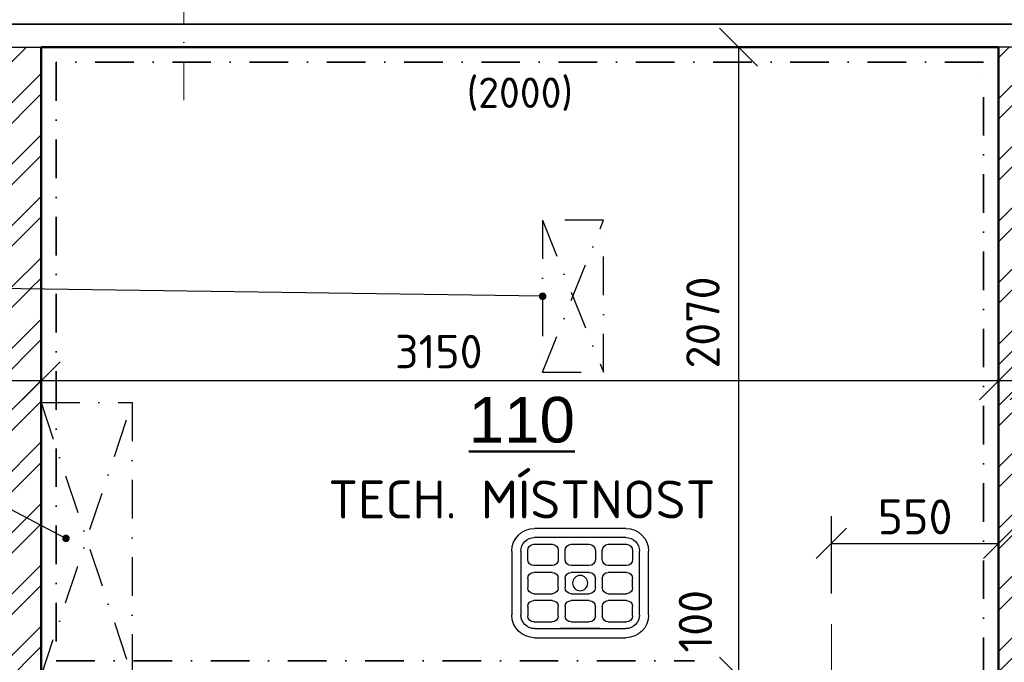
# Model space of a CAD drawing. Header units: millimetres. Extents: x -118752 to 407724, y -73278 to 155058.
# Tile 150 of 256: x 90904 to 94143, y 66609 to 68723. Entities that reach past the tile are written whole.
import ezdxf
from ezdxf.enums import TextEntityAlignment as Align

# ---------------------------------------------------------------- set-up
doc = ezdxf.new("R2010")
doc.units = ezdxf.units.MM
doc.header["$LTSCALE"] = 10
doc.linetypes.add('DASHDOT', pattern=[25.4, 12.7, -6.35, 0, -6.35])
doc.layers.add('CA_vylevka s mrizi (45x36)', color=7, linetype='Continuous')
doc.layers.add('IN_SANITA', color=7, linetype='Continuous')
for name, color, linetype, lineweight in [('CKDVERE_OSY', 1, 'Continuous', 18), ('CKKOTY', 3, 'Continuous', 25), ('CKOBKLAD_POPIS', 3, 'Continuous', 25), ('CKPOPISM', 6, 'Continuous', 50), ('CKPOPISM_POPIS', 3, 'Continuous', 25), ('CKPROSTUPY_NADROVINOU', 7, 'DASHDOT', 30), ('CKRASTR', 7, 'DASHDOT', 15), ('CKSTENY_PODROVINOU', 7, 'Continuous', 25), ('CKSTENY_REZ', 6, 'Continuous', 50), ('CKTEXTY_MALE', 3, 'Continuous', 18), ('obklady', 4, 'DASHDOT', 35), ('srafy', 7, 'Continuous', 18)]:
    doc.layers.add(name, color=color, linetype=linetype, lineweight=lineweight)
doc.styles.add('Arial', font='arial.ttf', dxfattribs={"width": 0.8})
doc.styles.get("Standard").update_dxf_attribs({"font": 'isocpeur.ttf'})
doc.dimstyles.new('CADKON', dxfattribs={"dimscale": 50, "dimtxt": 2.2, "dimasz": 2.5, "dimexe": 1.8, "dimexo": 5, "dimgap": 0.6, "dimtad": 1, "dimrnd": 1, "dimtxsty": 'Standard', "dimblk1": 'OBLIQUE', "dimblk2": 'OBLIQUE', "dimsah": 1, "dimcen": 2.5, "dimadec": 1, "dimazin": 2, "dimtfac": 1, "dimtdec": 4, "dimtix": 1, "dimtmove": 2, "dimatfit": 3, "dimldrblk": 'OPEN30', "dimfxl": 5, "dimfxlon": 1, "dimtolj": 1, "dimarcsym": 0})
doc.dimstyles.new('CADKON obrazky', dxfattribs={"dimscale": 50, "dimtxt": 2.2, "dimasz": 2.5, "dimexe": 1.8, "dimexo": 2, "dimgap": 0.6, "dimtad": 1, "dimrnd": 1, "dimtxsty": 'Standard', "dimblk1": 'OBLIQUE', "dimblk2": 'OBLIQUE', "dimsah": 1, "dimcen": 2.5, "dimadec": 1, "dimazin": 2, "dimtfac": 1, "dimtdec": 4, "dimtix": 1, "dimtmove": 2, "dimatfit": 3, "dimldrblk": 'OPEN30', "dimfxl": 5, "dimfxlon": 1, "dimtolj": 1, "dimarcsym": 0})
doc.dimstyles.new('CADKON$7', dxfattribs={"dimscale": 100, "dimtxt": 2.5, "dimasz": 2.5, "dimexe": 1.8, "dimexo": 5, "dimgap": 0.6, "dimtad": 1, "dimrnd": 1, "dimtxsty": 'Standard', "dimblk1": 'OBLIQUE', "dimblk2": 'OBLIQUE', "dimsah": 1, "dimcen": 2.5, "dimadec": 1, "dimazin": 2, "dimtfac": 1, "dimtdec": 4, "dimtix": 1, "dimtmove": 0, "dimatfit": 3, "dimldrblk": 'DOTSMALL', "dimfxl": 5, "dimfxlon": 1, "dimtfill": 1, "dimtolj": 1, "dimarcsym": 0})

# ---------------------------------------------------------------- blocks, each defined once
blk = doc.blocks.new('_OBLIQUE')
at = {"color": 0, "linetype": 'ByBlock'}
blk.add_line((-0.5, -0.5), (0.5, 0.5), dxfattribs=at)
blk = doc.blocks.new('*D7869')
at = {"layer": 'CKKOTY', "color": 0, "lineweight": -2}
for p, q in [((94124.4, 67784.6), (94124.4, 67444.6)), ((94224.4, 67784.6), (94224.4, 67444.6)), ((94224.4, 67534.6), (94124.4, 67534.6))]:
    blk.add_line(p, q, dxfattribs=at)
at = {"layer": 'Defpoints', "color": 0}
for p in [(94124.4, 68633.2), (94224.4, 68633.2), (94124.4, 67534.6)]:
    blk.add_point(p, dxfattribs=at)
at = {"layer": 'CKKOTY', "color": 0, "lineweight": -2, "xscale": 125, "yscale": 125, "zscale": 125, "rotation": 180}
blk.add_blockref('_OBLIQUE', (94124.4, 67534.6), dxfattribs=at)
at = {"layer": 'CKKOTY', "color": 0, "lineweight": -2, "xscale": 125, "yscale": 125, "zscale": 125}
blk.add_blockref('_OBLIQUE', (94224.4, 67534.6), dxfattribs=at)
at = {"layer": 'CKKOTY', "color": 0, "insert": (94354, 67693.6), "char_height": 110, "attachment_point": 5}
blk.add_mtext('\\A1;100', dxfattribs=at)
blk = doc.blocks.new('_Open30')
at = {"color": 0, "lineweight": -2}
for p, q in [((-1, 0.268), (0, 0)), ((0, 0), (-1, -0.268)), ((0, 0), (-1, 0))]:
    blk.add_line(p, q, dxfattribs=at)
blk = doc.blocks.new('*D7870')
at = {"layer": 'CKKOTY', "color": 0, "lineweight": -2}
for p, q in [((90974.4, 67784.6), (90974.4, 67444.6)), ((94124.4, 67784.6), (94124.4, 67444.6)), ((94124.4, 67534.6), (90974.4, 67534.6))]:
    blk.add_line(p, q, dxfattribs=at)
at = {"layer": 'Defpoints', "color": 0}
for p in [(90974.4, 68633.2), (94124.4, 68633.2), (90974.4, 67534.6)]:
    blk.add_point(p, dxfattribs=at)
at = {"layer": 'CKKOTY', "color": 0, "lineweight": -2, "xscale": 125, "yscale": 125, "zscale": 125, "rotation": 180}
blk.add_blockref('_OBLIQUE', (90974.4, 67534.6), dxfattribs=at)
at = {"layer": 'CKKOTY', "color": 0, "lineweight": -2, "xscale": 125, "yscale": 125, "zscale": 125}
blk.add_blockref('_OBLIQUE', (94124.4, 67534.6), dxfattribs=at)
at = {"layer": 'CKKOTY', "color": 0, "insert": (92282.8, 67631.2), "char_height": 110, "attachment_point": 5}
blk.add_mtext('\\A1;3150', dxfattribs=at)
blk = doc.blocks.new('*D7871')
at = {"layer": 'CKKOTY', "color": 0, "lineweight": -2}
for p, q in [((90774.4, 67784.6), (90774.4, 67444.6)), ((90974.4, 67784.6), (90974.4, 67444.6)), ((90974.4, 67534.6), (90774.4, 67534.6))]:
    blk.add_line(p, q, dxfattribs=at)
at = {"layer": 'Defpoints', "color": 0}
for p in [(90774.4, 68633.2), (90974.4, 68633.2), (90774.4, 67534.6)]:
    blk.add_point(p, dxfattribs=at)
at = {"layer": 'CKKOTY', "color": 0, "lineweight": -2, "xscale": 125, "yscale": 125, "zscale": 125, "rotation": 180}
blk.add_blockref('_OBLIQUE', (90774.4, 67534.6), dxfattribs=at)
at = {"layer": 'CKKOTY', "color": 0, "lineweight": -2, "xscale": 125, "yscale": 125, "zscale": 125}
blk.add_blockref('_OBLIQUE', (90974.4, 67534.6), dxfattribs=at)
at = {"layer": 'CKKOTY', "color": 0, "insert": (90564.9, 67671.6), "char_height": 110, "attachment_point": 5}
blk.add_mtext('\\A1;200', dxfattribs=at)
blk = doc.blocks.new('*D7873')
at = {"layer": 'CKKOTY', "color": 0, "lineweight": -2}
for p, q in [((93518.4, 68633.2), (93178.4, 68633.2)), ((93268.4, 68633.2), (93268.4, 66563.2)), ((93518.4, 66563.2), (93178.4, 66563.2))]:
    blk.add_line(p, q, dxfattribs=at)
at = {"layer": 'Defpoints', "color": 0}
for p in [(94124.4, 68633.2), (93268.4, 66563.2), (94124.4, 66563.2)]:
    blk.add_point(p, dxfattribs=at)
at = {"layer": 'CKKOTY', "color": 0, "lineweight": -2, "xscale": 125, "yscale": 125, "zscale": 125}
for p, rotation in [((93268.4, 68633.2), 90), ((93268.4, 66563.2), 270)]:
    blk.add_blockref('_OBLIQUE', p, dxfattribs=dict(at, rotation=rotation))
at = {"layer": 'CKKOTY', "color": 0, "insert": (93151.6, 67726.9), "char_height": 110, "attachment_point": 5, "rotation": 90}
blk.add_mtext('\\A1;2070', dxfattribs=at)
blk = doc.blocks.new('_Open90')
at = {"color": 0, "lineweight": -2}
for p, q in [((-0.5, 0.5), (0, 0)), ((0, 0), (-1, 0)), ((0, 0), (-0.5, -0.5))]:
    blk.add_line(p, q, dxfattribs=at)
blk = doc.blocks.new('*D7874')
at = {"layer": 'CKKOTY', "color": 0, "lineweight": -2}
for p, q in [((93518.4, 66563.2), (93178.4, 66563.2)), ((93268.4, 66563.2), (93268.4, 66463.2)), ((93074.4, 66463.2), (93178.4, 66463.2))]:
    blk.add_line(p, q, dxfattribs=at)
at = {"layer": 'Defpoints', "color": 0}
for p in [(94124.4, 66563.2), (93268.4, 66463.2), (93574.4, 66463.2)]:
    blk.add_point(p, dxfattribs=at)
at = {"layer": 'CKKOTY', "color": 0, "lineweight": -2, "xscale": 125, "yscale": 125, "zscale": 125}
for p, rotation in [((93268.4, 66563.2), 90), ((93268.4, 66463.2), 270)]:
    blk.add_blockref('_OBLIQUE', p, dxfattribs=dict(at, rotation=rotation))
at = {"layer": 'CKKOTY', "color": 0, "insert": (93127, 66743.9), "char_height": 110, "attachment_point": 5, "rotation": 90}
blk.add_mtext('\\A1;100', dxfattribs=at)
blk = doc.blocks.new('*D8677')
at = {"layer": 'CKKOTY', "color": 0, "lineweight": -2}
for p, q in [((93574.4, 66834.7), (93574.4, 67089.9)), ((94124.4, 66834.7), (94124.4, 67089.9)), ((93574.4, 66999.9), (94124.4, 66999.9))]:
    blk.add_line(p, q, dxfattribs=at)
at = {"layer": 'Defpoints', "color": 0}
for p in [(94124.4, 66999.9), (93574.4, 66734.7), (94124.4, 66734.7)]:
    blk.add_point(p, dxfattribs=at)
at = {"layer": 'CKKOTY', "color": 0, "lineweight": -2, "xscale": 100, "yscale": 100, "zscale": 100, "rotation": 180}
blk.add_blockref('_OBLIQUE', (93574.4, 66999.9), dxfattribs=at)
at = {"layer": 'CKKOTY', "color": 0, "lineweight": -2, "xscale": 100, "yscale": 100, "zscale": 100}
blk.add_blockref('_OBLIQUE', (94124.4, 66999.9), dxfattribs=at)
at = {"layer": 'CKKOTY', "color": 0, "insert": (93849.4, 67087.4), "char_height": 115, "attachment_point": 5}
blk.add_mtext('\\A1;550', dxfattribs=at)
blk = doc.blocks.new('vylevka s mrizi (45x36)_P')
at = {"layer": 'CA_vylevka s mrizi (45x36)', "linetype": 'ByBlock'}
for p, q in [((-0.1424, -0.03), (0.1576, -0.03)), ((-0.1424, -0.06), (0.1576, -0.06)), ((-0.0849, -0.0825), (-0.1449, -0.0825)), ((0.0376, -0.0825), (-0.0224, -0.0825)), ((0.1601, -0.0825), (0.1001, -0.0825)), ((-0.2174, -0.315), (-0.2174, -0.105)), ((-0.1874, -0.315), (-0.1874, -0.105)), ((-0.1649, -0.1025), (-0.1649, -0.1325)), ((-0.0649, -0.1325), (-0.0649, -0.1025)), ((-0.0424, -0.1025), (-0.0424, -0.1325)), ((0.0576, -0.1325), (0.0576, -0.1025)), ((0.0801, -0.1025), (0.0801, -0.1325)), ((0.1801, -0.1325), (0.1801, -0.1025)), ((0.2026, -0.105), (0.2026, -0.315)), ((0.2326, -0.105), (0.2326, -0.315)), ((-0.1449, -0.1525), (-0.0849, -0.1525)), ((-0.0224, -0.1525), (0.0376, -0.1525)), ((0.1001, -0.1525), (0.1601, -0.1525)), ((-0.1449, -0.175), (-0.0849, -0.175)), ((-0.0224, -0.175), (0.0376, -0.175)), ((0.1001, -0.175), (0.1601, -0.175)), ((-0.1649, -0.225), (-0.1649, -0.195)), ((-0.0649, -0.195), (-0.0649, -0.225)), ((-0.0424, -0.225), (-0.0424, -0.195)), ((0.0576, -0.195), (0.0576, -0.225)), ((0.0801, -0.225), (0.0801, -0.195)), ((0.1801, -0.195), (0.1801, -0.225)), ((-0.0849, -0.245), (-0.1449, -0.245)), ((0.0376, -0.245), (-0.0224, -0.245)), ((0.1601, -0.245), (0.1001, -0.245)), ((-0.1649, -0.3175), (-0.1649, -0.2875)), ((-0.1449, -0.2675), (-0.0849, -0.2675)), ((-0.0649, -0.2875), (-0.0649, -0.3175)), ((-0.0424, -0.3175), (-0.0424, -0.2875)), ((-0.0224, -0.2675), (0.0376, -0.2675)), ((0.0576, -0.2875), (0.0576, -0.3175)), ((0.0801, -0.3175), (0.0801, -0.2875)), ((0.1001, -0.2675), (0.1601, -0.2675)), ((0.1801, -0.2875), (0.1801, -0.3175)), ((-0.0849, -0.3375), (-0.1449, -0.3375)), ((0.0376, -0.3375), (-0.0224, -0.3375)), ((0.1601, -0.3375), (0.1001, -0.3375)), ((0.1576, -0.36), (-0.1424, -0.36)), ((0.0726, -0.36), (-0.0574, -0.36)), ((-0.0574, -0.36), (0.0726, -0.36)), ((-0.0574, -0.36), (-0.0574, -0.36)), ((0.0726, -0.36), (0.0726, -0.36)), ((0.1576, -0.39), (-0.1424, -0.39))]:
    blk.add_line(p, q, dxfattribs=at)
blk.add_circle((0.0076, -0.21), 0.025, dxfattribs=at)
for centre, radius, start, end in [((-0.1424, -0.105), 0.075, 90, 180), ((0.1576, -0.105), 0.075, 0, 90), ((-0.1424, -0.105), 0.045, 90, 180), ((0.1576, -0.105), 0.045, 0, 90), ((-0.1449, -0.1025), 0.02, 90, 180), ((-0.0849, -0.1025), 0.02, 0, 90), ((-0.0224, -0.1025), 0.02, 90, 180), ((0.0376, -0.1025), 0.02, 0, 90), ((0.1001, -0.1025), 0.02, 90, 180), ((0.1601, -0.1025), 0.02, 0, 90), ((-0.1449, -0.1325), 0.02, 180, 270), ((-0.0849, -0.1325), 0.02, 270, 0), ((-0.0224, -0.1325), 0.02, 180, 270), ((0.0376, -0.1325), 0.02, 270, 0), ((0.1001, -0.1325), 0.02, 180, 270), ((0.1601, -0.1325), 0.02, 270, 0), ((-0.1449, -0.195), 0.02, 90, 180), ((-0.0849, -0.195), 0.02, 0, 90), ((-0.0224, -0.195), 0.02, 90, 180), ((0.0376, -0.195), 0.02, 0, 90), ((0.1001, -0.195), 0.02, 90, 180), ((0.1601, -0.195), 0.02, 0, 90), ((-0.1449, -0.225), 0.02, 180, 270), ((-0.0849, -0.225), 0.02, 270, 0), ((-0.0224, -0.225), 0.02, 180, 270), ((0.0376, -0.225), 0.02, 270, 0), ((0.1001, -0.225), 0.02, 180, 270), ((0.1601, -0.225), 0.02, 270, 0), ((-0.1449, -0.2875), 0.02, 90, 180), ((-0.0849, -0.2875), 0.02, 0, 90), ((-0.0224, -0.2875), 0.02, 90, 180), ((0.0376, -0.2875), 0.02, 0, 90), ((0.1001, -0.2875), 0.02, 90, 180), ((0.1601, -0.2875), 0.02, 0, 90), ((-0.1424, -0.315), 0.075, 180, 270), ((-0.1424, -0.315), 0.045, 180, 270), ((-0.1449, -0.3175), 0.02, 180, 270), ((-0.0849, -0.3175), 0.02, 270, 0), ((-0.0224, -0.3175), 0.02, 180, 270), ((0.0376, -0.3175), 0.02, 270, 0), ((0.1001, -0.3175), 0.02, 180, 270), ((0.1576, -0.315), 0.045, 270, 0), ((0.1576, -0.315), 0.075, 270, 0), ((0.1601, -0.3175), 0.02, 270, 0)]:
    blk.add_arc(centre, radius, start, end, dxfattribs=at)
blk = doc.blocks.new('CKBL2032316081224')

msp = doc.modelspace()

# ---------------------------------------------------------------- hatches: boundary and pattern name
at = {"layer": 'srafy', "transparency": 33554687}
h = msp.add_hatch(dxfattribs=at)
h.set_pattern_fill('ANSI32', color=256, scale=15, style=0)
h.paths.add_polyline_path([(90774.387, 67840.958), (90774.387, 67164.323), (90774.387, 64713.167), (90974.387, 64713.167), (90974.387, 64833.472), (90974.387, 65192.862), (90974.387, 65463.167), (90974.387, 65563.167), (90974.387, 65767.127), (90974.387, 66257.975), (90974.387, 66463.167), (90974.387, 66563.167), (90974.387, 67463.167), (90974.387, 67837.954)])
h.paths.add_polyline_path([(90654.387, 64658.167), (90654.387, 64463.167), (90974.387, 64463.167), (90974.387, 64563.167), (90974.387, 64713.167), (90774.387, 64713.167), (89404.387, 64713.167), (89404.387, 64563.167), (89404.387, 64463.167), (89554.387, 64463.167), (89554.387, 64658.167), (90054.387, 64658.167), (90054.387, 64463.167), (90154.387, 64463.167), (90154.387, 64658.167)])
h.paths.add_polyline_path([(88504.387, 64563.167), (88504.387, 64713.167), (87054.387, 64713.167), (87054.387, 64463.167), (88504.387, 64463.167)])
h.paths.add_polyline_path([(90869.578, 64961.773), (90869.578, 65168.44), (92856.245, 65168.44), (92856.245, 64961.773)], flags=24)
h.paths.add_polyline_path([(90774.387, 67840.111), (90774.387, 68633.162), (90974.387, 68633.162), (90974.387, 67837.198)])
at = {"layer": 'srafy', "transparency": 33554661}
h = msp.add_hatch(dxfattribs=at)
h.set_pattern_fill('ANSI32', color=256, scale=15, style=0)
h.paths.add_polyline_path([(92824.387, 66463.167), (92824.387, 66563.167), (91274.387, 66563.167), (90974.387, 66563.167), (90974.387, 66463.167)])
h.paths.add_polyline_path([(92924.387, 66463.167), (93124.387, 66463.167), (93124.387, 66563.167), (92824.387, 66563.167), (92824.387, 66463.167), (92824.387, 66413.167), (92924.387, 66413.167)])
h.paths.add_polyline_path([(94124.387, 66563.167), (94074.387, 66563.167), (94024.387, 66563.167), (94024.387, 66463.167), (94224.387, 66463.167), (94224.387, 66533.162), (94224.387, 66747.993), (94224.387, 66833.162), (94224.387, 67133.162), (94224.387, 68633.162), (94124.387, 68633.162)])
h.paths.add_polyline_path([(92824.387, 65463.167), (92824.387, 64563.167), (92374.387, 64563.167), (92374.387, 64463.167), (92924.387, 64463.167), (92924.387, 65613.167), (92824.387, 65613.167), (92824.387, 65563.167)])
h.paths.add_polyline_path([(92374.387, 64563.167), (90974.387, 64563.167), (90974.387, 64463.167), (92374.387, 64463.167)])
h.paths.add_polyline_path([(91974.387, 65463.167), (91974.387, 65563.167), (90974.387, 65563.167), (90974.387, 65463.167)])

# ---------------------------------------------------------------- linework, layer by layer
at = {"layer": 'CKDVERE_OSY'}
msp.add_line((93574.387, 66734.667), (93574.387, 65663.167), dxfattribs=at)
at = {"layer": 'CKPROSTUPY_NADROVINOU'}
for p, q in [((92624.387, 67563.167), (92824.387, 68063.167)), ((92624.387, 68063.167), (92824.387, 67563.167)), ((90974.387, 66563.167), (91274.387, 67463.167)), ((90974.387, 67463.167), (91274.387, 66563.167))]:
    msp.add_line(p, q, dxfattribs=at)
for points in [[(92624.387, 67563.167), (92824.387, 67563.167), (92824.387, 68063.167), (92624.387, 68063.167)], [(90974.387, 67463.167), (91274.387, 67463.167), (91274.387, 66563.167), (90974.387, 66563.167)]]:
    msp.add_lwpolyline(points, close=True, dxfattribs=at)
at = {"layer": 'CKRASTR'}
msp.add_line((91444.387, 68458.162), (91444.387, 71458.162), dxfattribs=at)
at = {"layer": 'CKSTENY_PODROVINOU'}
for p, q in [((86724.387, 68708.162), (98159.387, 68708.162)), ((97564.387, 68708.162), (87054.387, 68708.162)), ((90774.387, 68633.162), (90974.387, 68633.162)), ((94224.387, 68633.162), (94124.387, 68633.162))]:
    msp.add_line(p, q, dxfattribs=at)
at = {"layer": 'CKSTENY_REZ'}
for p, q in [((90974.387, 68633.162), (94124.387, 68633.162)), ((90974.387, 66563.167), (90974.387, 68633.162)), ((94124.387, 68633.162), (94124.387, 66563.167)), ((94124.387, 68563.162), (94124.387, 68513.162))]:
    msp.add_line(p, q, dxfattribs=at)
at = {"layer": 'obklady'}
msp.add_lwpolyline([(94074.387, 66563.167), (94074.387, 68583.162), (91024.387, 68583.162), (91024.387, 66613.167), (93124.387, 66613.167)], dxfattribs=at)

# ---------------------------------------------------------------- block references
at = {"layer": 'CKPOPISM'}
ref = msp.add_blockref('CKBL2032316081224', (92555.962, 67082.08), dxfattribs=at)
ref.add_attrib('CISLO', '%%U110', dxfattribs={"height": 150, "style": 'Arial'}).set_placement((92555.962, 67332.08), align=Align.CENTER)
ref.add_attrib('JMENO', 'TECH. MÍSTNOST', dxfattribs={"layer": 'CKPOPISM_POPIS', "height": 125}).set_placement((92555.962, 67082.08), align=Align.CENTER)
at = {"layer": 'IN_SANITA', "linetype": 'Continuous', "xscale": -1000, "yscale": 1000, "zscale": 1000}
msp.add_blockref('vylevka s mrizi (45x36)_P', (92755.566, 67079.512), dxfattribs=at)

# ---------------------------------------------------------------- texts
at = {"layer": 'CKOBKLAD_POPIS'}
msp.add_text('(2000)', height=100, dxfattribs=at).set_placement((92549.387, 68483.162), align=Align.MIDDLE_CENTER)

# ---------------------------------------------------------------- dimensions: what is measured, and where the dimension line sits
at = {"layer": 'CKKOTY'}
for base, p1, p2, override, picture, middle in [((93268.424474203, 66563.167350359), (94124.387292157, 68633.162350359), (94124.387292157, 66563.167350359), {"dimscale": 50, "dimexo": 10, "dimldrblk": 'Open90'}, '*D7873', (93151.599227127, 67726.860957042)), ((93268.424, 66463.167), (94124.387, 66563.167), (93574.387, 66463.167), {"dimscale": 50, "dimexo": 10, "dimtmove": 2}, '*D7874', (93127.038, 66743.868))]:
    dim = msp.add_linear_dim(base=base, p1=p1, p2=p2, angle=90, dimstyle='CADKON', override=override, dxfattribs=at)
    dim.commit()
    dim.dimension.update_dxf_attribs({"geometry": picture, "text_midpoint": middle, "dimtype": 160})
for base, p1, p2, picture, middle in [((90774.387, 67534.573), (90974.387, 68633.162), (90774.387, 68633.162), '*D7871', (90564.901, 67671.65)), ((90974.387, 67534.573), (94124.387, 68633.162), (90974.387, 68633.162), '*D7870', (92282.791, 67631.198)), ((94124.387, 67534.573), (94224.387, 68633.162), (94124.387, 68633.162), '*D7869', (94353.986, 67693.567))]:
    dim = msp.add_linear_dim(base=base, p1=p1, p2=p2, dimstyle='CADKON', override={"dimscale": 50, "dimexo": 10, "dimtmove": 2}, dxfattribs=at)
    dim.commit()
    dim.dimension.update_dxf_attribs({"geometry": picture, "text_midpoint": middle, "dimtype": 160})
dim = msp.add_linear_dim(base=(94124.387, 66999.881), p1=(93574.387, 66734.667), p2=(94124.387, 66734.667), dimstyle='CADKON obrazky', override={"dimtxt": 2.3, "dimasz": 2}, dxfattribs=at)
dim.commit()
dim.dimension.update_dxf_attribs({"geometry": '*D8677', "text_midpoint": (93849.387, 67087.381)})

# ---------------------------------------------------------------- leaders
at = {"layer": 'CKTEXTY_MALE', "annotation_type": 0, "has_hookline": 1, "hookline_direction": 1, "text_width": 1702}
for points in [[(91056.38, 67016.637), (89444.259, 67860.94), (89344.259, 67860.94)], [(92624.387, 67813.167), (89344.259, 67860.94)]]:
    msp.add_leader(points, dimstyle='CADKON$7', override={"dimscale": 50, "dimtxt": 2.3, "dimasz": 2, "dimfxl": 1, "dimfxlon": 0}, dxfattribs=at)

doc.saveas('drawing.dxf')
